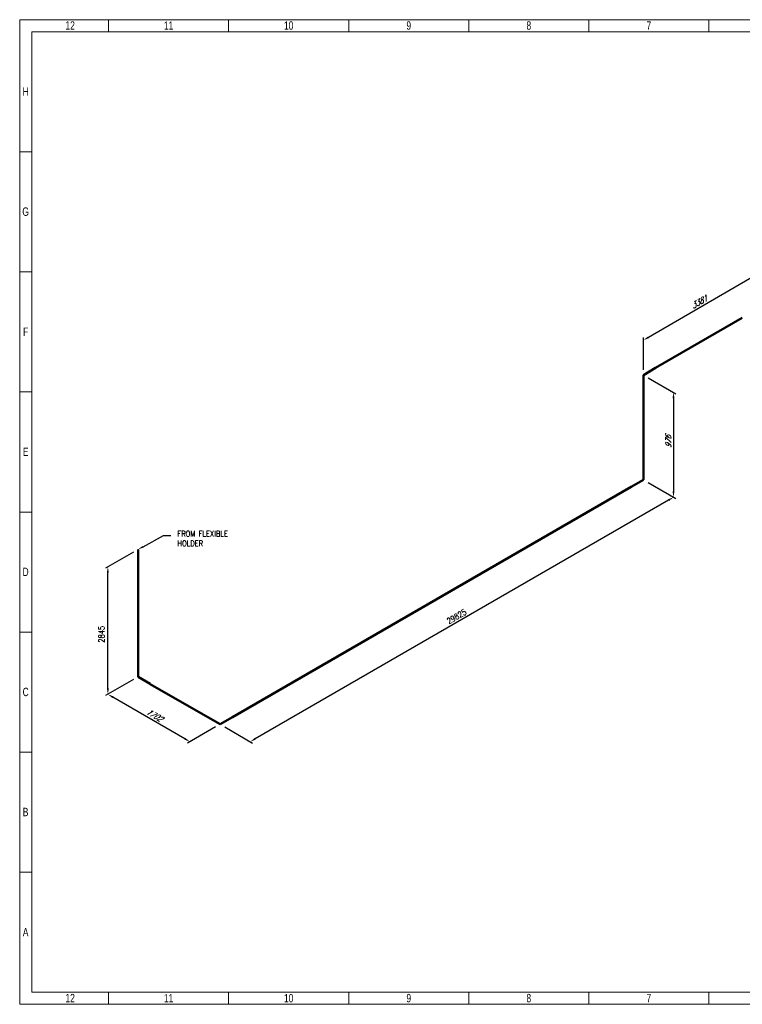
# Model space of a CAD drawing. Header units: millimetres. Extents: x 0 to 594, y 0 to 424.
# Tile 1 of 14: x 0 to 311, y 0 to 424. Entities that reach past the tile are written whole.
import ezdxf
from ezdxf import colors
from ezdxf.entities.mleader import LeaderData, LeaderLine
from ezdxf.math import Vec2, Vec3

# ---------------------------------------------------------------- set-up
doc = ezdxf.new("R2010")
doc.units = ezdxf.units.MM
doc.header["$LTSCALE"] = 0.25
doc.layers.add('Annotation', color=7, linetype='Continuous')
doc.layers.add('Dimension', color=1, linetype='Continuous')
doc.layers.add('Pipe Small Bore', color=30, linetype='Continuous', lineweight=50)
doc.styles.add('AdskIsoAnnotation', font='romans.shx', dxfattribs={"width": 0.8, "height": 1})
doc.styles.add('AdskIsoMetric', font='romans.shx', dxfattribs={"width": 0.8, "height": 2.5})
doc.styles.add('AdskIsoMetric-30', font='romans.shx', dxfattribs={"width": 0.8, "height": 2.5})
doc.styles.add('AdskIsoMetric30', font='romans.shx', dxfattribs={"width": 0.8, "oblique": 30, "height": 2.5})
doc.styles.add('SLDTEXTSTYLE3', font='TXT', dxfattribs={"width": 0.75})
doc.styles.get("Standard").update_dxf_attribs({"font": 'arial.ttf'})
doc.dimstyles.new('AdskIsoMetric', dxfattribs={"dimtxt": 2.5, "dimasz": 2.5, "dimexe": 1, "dimexo": 2, "dimgap": 0.8, "dimtad": 1, "dimdec": 0, "dimrnd": 1, "dimzin": 0, "dimdsep": 46, "dimtxsty": 'AdskIsoMetric', "dimcen": 0, "dimclrt": 7, "dimadec": 0, "dimazin": 0, "dimtfac": 1, "dimtdec": 0, "dimtmove": 1, "dimatfit": 3, "dimfxl": 1, "dimtfill": 1, "dimfrac": 2, "dimtolj": 1, "dimtzin": 0, "dimarcsym": 0})

# ---------------------------------------------------------------- blocks, each defined once
blk = doc.blocks.new('*D20')
at = {"layer": 'Defpoints', "color": 0, "transparency": 16777216}
for p in [(316.7, 298.83), (268.76, 286.15), (268.76, 271.15)]:
    blk.add_point(p, dxfattribs=at)
at = {"layer": 'Dimension', "color": 0, "lineweight": -2, "transparency": 16777216}
for p, q in [((316.7, 301.14), (316.7, 314.98)), ((314.54, 312.58), (270.92, 287.4)), ((268.76, 273.46), (268.76, 287.3))]:
    blk.add_line(p, q, dxfattribs=at)
at = {"layer": 'Dimension', "color": 0, "transparency": 16777216}
for points in [[(314.33, 312.94), (314.75, 312.22), (316.7, 313.83)], [(270.72, 287.76), (271.13, 287.04), (268.76, 286.15)]]:
    blk.add_solid(points, dxfattribs=at)
at = {"layer": 'Dimension', "color": 7, "transparency": 16777216, "insert": (292.73, 302.57), "char_height": 2.5, "attachment_point": 5, "rotation": 30, "style": 'AdskIsoMetric30', "bg_fill": 3, "box_fill_scale": 1.1, "bg_fill_color": 256, "bg_fill_true_color": 13158600, "bg_fill_transparency": 0}
blk.add_mtext('\\A1;3381', dxfattribs=at)
blk = doc.blocks.new('*D21')
at = {"layer": 'Defpoints', "color": 0, "transparency": 16777216}
for p in [(268.76, 271.15), (268.76, 225.99), (281.75, 218.49)]:
    blk.add_point(p, dxfattribs=at)
at = {"layer": 'Dimension', "color": 0, "lineweight": -2, "transparency": 16777216}
for p, q in [((270.76, 269.99), (282.75, 263.07)), ((281.75, 261.15), (281.75, 220.99)), ((270.76, 224.83), (282.75, 217.91))]:
    blk.add_line(p, q, dxfattribs=at)
at = {"layer": 'Dimension', "color": 0, "transparency": 16777216}
for points in [[(281.33, 261.15), (282.17, 261.15), (281.75, 263.65)], [(281.33, 220.99), (282.17, 220.99), (281.75, 218.49)]]:
    blk.add_solid(points, dxfattribs=at)
at = {"layer": 'Dimension', "color": 7, "transparency": 16777216, "insert": (279.51, 242.36), "char_height": 2.5, "attachment_point": 5, "rotation": 90, "style": 'AdskIsoMetric30', "bg_fill": 3, "box_fill_scale": 1.1, "bg_fill_color": 256, "bg_fill_true_color": 13158600, "bg_fill_transparency": 0}
blk.add_mtext('\\A1;976', dxfattribs=at)
blk = doc.blocks.new('*D22')
at = {"layer": 'Defpoints', "color": 0, "transparency": 16777216}
for p in [(268.76, 225.99), (86.35, 120.67), (99.34, 113.17)]:
    blk.add_point(p, dxfattribs=at)
at = {"layer": 'Dimension', "color": 0, "lineweight": -2, "transparency": 16777216}
for p, q in [((270.76, 224.83), (282.75, 217.91)), ((279.58, 217.24), (101.5, 114.42)), ((88.35, 119.52), (100.34, 112.59))]:
    blk.add_line(p, q, dxfattribs=at)
at = {"layer": 'Dimension', "color": 0, "transparency": 16777216}
for points in [[(279.38, 217.6), (279.79, 216.87), (281.75, 218.49)], [(101.3, 114.78), (101.71, 114.06), (99.34, 113.17)]]:
    blk.add_solid(points, dxfattribs=at)
at = {"layer": 'Dimension', "color": 7, "transparency": 16777216, "insert": (188.3, 167.12), "char_height": 2.5, "attachment_point": 5, "rotation": 30, "style": 'AdskIsoMetric-30', "bg_fill": 3, "box_fill_scale": 1.1, "bg_fill_color": 256, "bg_fill_true_color": 13158600, "bg_fill_transparency": 0}
blk.add_mtext('\\A1;29825', dxfattribs=at)
blk = doc.blocks.new('*D23')
at = {"layer": 'Defpoints', "color": 0, "transparency": 16777216}
for p in [(50.99, 141.09), (38, 133.59), (86.35, 120.67)]:
    blk.add_point(p, dxfattribs=at)
at = {"layer": 'Dimension', "color": 0, "lineweight": -2, "transparency": 16777216}
for p, q in [((48.99, 139.93), (37, 133.01)), ((71.19, 114.42), (40.16, 132.34)), ((84.35, 119.52), (72.36, 112.59))]:
    blk.add_line(p, q, dxfattribs=at)
at = {"layer": 'Dimension', "color": 0, "transparency": 16777216}
for points in [[(40.37, 132.7), (39.96, 131.97), (38, 133.59)], [(71.4, 114.78), (70.99, 114.06), (73.36, 113.17)]]:
    blk.add_solid(points, dxfattribs=at)
at = {"layer": 'Dimension', "color": 7, "transparency": 16777216, "insert": (57.92, 124.67), "char_height": 2.5, "attachment_point": 5, "rotation": 330, "style": 'AdskIsoMetric30', "bg_fill": 3, "box_fill_scale": 1.1, "bg_fill_color": 256, "bg_fill_true_color": 13158600, "bg_fill_transparency": 0}
blk.add_mtext('\\A1;1702', dxfattribs=at)
blk = doc.blocks.new('*D24')
at = {"layer": 'Defpoints', "color": 0, "transparency": 16777216}
for p in [(50.99, 195.99), (38, 188.49), (50.99, 141.09)]:
    blk.add_point(p, dxfattribs=at)
at = {"layer": 'Dimension', "color": 0, "lineweight": -2, "transparency": 16777216}
for p, q in [((48.99, 194.84), (37, 187.92)), ((38, 136.09), (38, 185.99)), ((48.99, 139.93), (37, 133.01))]:
    blk.add_line(p, q, dxfattribs=at)
at = {"layer": 'Dimension', "color": 0, "transparency": 16777216}
for points in [[(37.58, 185.99), (38.42, 185.99), (38, 188.49)], [(37.58, 136.09), (38.42, 136.09), (38, 133.59)]]:
    blk.add_solid(points, dxfattribs=at)
at = {"layer": 'Dimension', "color": 7, "transparency": 16777216, "insert": (35.25, 159.45), "char_height": 2.5, "attachment_point": 5, "rotation": 90, "style": 'AdskIsoMetric-30', "bg_fill": 3, "box_fill_scale": 1.1, "bg_fill_color": 256, "bg_fill_true_color": 13158600, "bg_fill_transparency": 0}
blk.add_mtext('\\A1;2845', dxfattribs=at)
blk = doc.blocks.new('Elbow-1-Iso2DSkew90')
at = {"color": 0, "linetype": 'ByBlock', "lineweight": -2, "extrusion": (-4.09447e-12, -0.816497, -0.57735)}
for p, q in [((0, 0), (-5.3, 3.06)), ((5.3, 3.06), (0, 0)), ((0, 0), (0, 0))]:
    blk.add_line(p, q, dxfattribs=at)
blk = doc.blocks.new('Elbow-2-Iso2DSkew90')
at = {"color": 0, "linetype": 'ByBlock', "lineweight": -2, "extrusion": (0.707107, 0.408248, -0.57735)}
for p, q in [((0, 0), (0, 6.12)), ((0, 0), (0, 0)), ((5.3, -3.06), (0, 0))]:
    blk.add_line(p, q, dxfattribs=at)
blk = doc.blocks.new('Elbow-1-Iso2DSkew180')
at = {"color": 0, "linetype": 'ByBlock', "lineweight": -2, "extrusion": (-0.707107, 0.408248, -0.57735)}
for p, q in [((0, 6.12), (0, 0)), ((0, 0), (-5.3, -3.06)), ((0, 0), (0, 0))]:
    blk.add_line(p, q, dxfattribs=at)
blk = doc.blocks.new('Elbow-3-Iso2DSkew90')
at = {"color": 0, "linetype": 'ByBlock', "lineweight": -2, "extrusion": (0.707107, -0.408248, 0.57735)}
for p, q in [((5.3, 3.06), (0, 0)), ((0, 0), (0, -6.12)), ((0, 0), (0, 0))]:
    blk.add_line(p, q, dxfattribs=at)
blk = doc.blocks.new('cajetin')
at = {"color": 7, "linetype": 'Continuous', "lineweight": 18}
for p, q in [((0, 0), (0, 615)), ((0, 615), (861, 615)), ((55.5, 607.5), (55.5, 615)), ((130.5, 607.5), (130.5, 615)), ((205.5, 607.5), (205.5, 615)), ((280.5, 607.5), (280.5, 615)), ((355.5, 607.5), (355.5, 615)), ((430.5, 607.5), (430.5, 615)), ((7.5, 7.5), (7.5, 607.5)), ((7.5, 607.5), (853.5, 607.5)), ((430.5, 607.5), (430.5, 607.5)), ((7.5, 532.5), (0, 532.5)), ((7.5, 457.5), (0, 457.5)), ((7.5, 382.5), (0, 382.5)), ((7.5, 307.5), (0, 307.5)), ((7.5, 307.5), (7.5, 307.5)), ((7.5, 232.5), (0, 232.5)), ((7.5, 157.5), (0, 157.5)), ((7.5, 82.5), (0, 82.5)), ((853.5, 7.5), (7.5, 7.5)), ((55.5, 7.5), (55.5, 0)), ((130.5, 7.5), (130.5, 0)), ((205.5, 7.5), (205.5, 0)), ((280.5, 7.5), (280.5, 0)), ((355.5, 7.5), (355.5, 0)), ((430.5, 7.5), (430.5, 7.5)), ((430.5, 7.5), (430.5, 0)), ((861, 0), (0, 0))]:
    blk.add_line(p, q, dxfattribs=at)
at = {"color": 7, "linetype": 'Continuous', "lineweight": 0, "char_height": 5.25, "attachment_point": 2, "style": 'SLDTEXTSTYLE3'}
for s, insert in [('12', (31.51, 613.99)), ('11', (93.01, 613.99)), ('10', (168.01, 613.99)), ('9', (243.01, 613.99)), ('8', (318.01, 613.99)), ('7', (393.01, 613.99)), ('H', (3.75, 572.74)), ('G', (3.68, 497.74)), ('F', (3.71, 422.74)), ('E', (3.74, 347.74)), ('D', (3.68, 272.74)), ('C', (3.73, 197.74)), ('B', (3.69, 122.74)), ('A', (3.7, 47.74)), ('12', (31.51, 6.49)), ('11', (93.01, 6.49)), ('10', (168.01, 6.49)), ('9', (243.01, 6.49)), ('8', (318.01, 6.49)), ('7', (393.01, 6.49))]:
    blk.add_mtext(s, dxfattribs=dict(at, insert=insert))
blk = doc.blocks.new('A$C05b564d1')
at = {"xscale": 0.689895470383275, "yscale": 0.689895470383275, "zscale": 0.689895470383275}
blk.add_blockref('cajetin', (0, 0), dxfattribs=at)

msp = doc.modelspace()

# ---------------------------------------------------------------- dimensions: what is measured, and where the dimension line sits
at = {"layer": 'Dimension'}
dim = msp.add_linear_dim(base=(268.7583, 286.1475), p1=(316.7034, 298.8287), p2=(268.7583, 271.1475), angle=210, text='3381', dimstyle='AdskIsoMetric', override={"dimtad": 0, "dimlfac": 61.077713, "dimtxsty": 'AdskIsoMetric30', "dimse1": 0, "dimse2": 0, "dimsd1": 0, "dimsd2": 0, "dimtmove": 1}, dxfattribs=at)
dim.commit()
dim.dimension.update_dxf_attribs({"geometry": '*D20', "text_midpoint": (292.7309, 302.5745), "dimtype": 160})

# ---------------------------------------------------------------- leaders
at = {"layer": 'Annotation'}
ml = msp.add_multileader_mtext('Standard', dxfattribs=at)
ml.set_content('')
ml.set_leader_properties()
ml.build(insert=Vec2(0, 0))
ml.multileader.update_dxf_attribs({"dogleg_length": 3.0619, "arrow_head_size": 2.5})
ctx = ml.context
ctx.base_point, ctx.arrow_head_size = Vec3(58.9381, 202), 2.5
notes = []
notes.append((ctx, [(0, (1, 1, 0), (62, 202), (1, 0), 3.0619, [(0, [(50.9903, 195.9934)], 0, [])])]))
ctx.mtext, ml.multileader.dxf.content_type = None, 0
for ctx, leaders in notes:
    for number, flags, end, landing, length, lines in leaders:
        leader = LeaderData()
        leader.index, (leader.has_last_leader_line, leader.has_dogleg_vector, leader.attachment_direction) = number, flags
        leader.last_leader_point, leader.dogleg_vector, leader.dogleg_length = Vec3(end), Vec3(landing), length
        for number, points, colour, breaks in lines:
            line = LeaderLine()
            line.index, line.vertices, line.color, line.breaks = number, Vec3.list(points), colors.encode_raw_color(colour), breaks
            leader.lines.append(line)
        ctx.leaders.append(leader)

# ---------------------------------------------------------------- next in the draw order: linework, layer by layer
at = {"layer": 'Pipe Small Bore'}
msp.add_lwpolyline([(311.4001, 295.7668), (274.0616, 274.2094)], dxfattribs=at)

# ---------------------------------------------------------------- next in the draw order: dimensions: what is measured, and where the dimension line sits
at = {"layer": 'Dimension'}
dim = msp.add_linear_dim(base=(281.7487, 218.4854), p1=(268.7583, 271.1475), p2=(268.7583, 225.9854), angle=270, text='976', dimstyle='AdskIsoMetric', override={"dimtad": 0, "dimlfac": 21.603675, "dimtxsty": 'AdskIsoMetric30', "dimse1": 0, "dimse2": 0, "dimsd1": 0, "dimsd2": 0, "dimtmove": 1}, dxfattribs=at)
dim.commit()
dim.dimension.update_dxf_attribs({"geometry": '*D21', "text_midpoint": (279.5088, 242.3597), "dimtype": 160})

# ---------------------------------------------------------------- next in the draw order: linework, layer by layer
at = {"layer": 'Pipe Small Bore'}
msp.add_lwpolyline([(268.7583, 265.0238), (268.7583, 232.1091)], dxfattribs=at)

# ---------------------------------------------------------------- next in the draw order: block references
msp.add_blockref('Elbow-3-Iso2DSkew90', (268.7583, 271.1475), dxfattribs=at)

# ---------------------------------------------------------------- next in the draw order: dimensions: what is measured, and where the dimension line sits
at = {"layer": 'Dimension'}
dim = msp.add_linear_dim(base=(99.3394, 113.1713), p1=(268.7583, 225.9854), p2=(86.349, 120.6713), angle=210, text='29825', dimstyle='AdskIsoMetric', override={"dimtad": 0, "dimlfac": 141.601245, "dimtxsty": 'AdskIsoMetric-30', "dimse1": 0, "dimse2": 0, "dimsd1": 0, "dimsd2": 0, "dimtmove": 1}, dxfattribs=at)
dim.commit()
dim.dimension.update_dxf_attribs({"geometry": '*D22', "text_midpoint": (188.3042, 167.1216), "dimtype": 160})

# ---------------------------------------------------------------- next in the draw order: linework, layer by layer
at = {"layer": 'Pipe Small Bore'}
msp.add_lwpolyline([(263.455, 222.9236), (91.6523, 123.7332)], dxfattribs=at)

# ---------------------------------------------------------------- next in the draw order: block references
msp.add_blockref('Elbow-1-Iso2DSkew180', (268.7583, 225.9854), dxfattribs=at)

# ---------------------------------------------------------------- next in the draw order: dimensions: what is measured, and where the dimension line sits
at = {"layer": 'Dimension'}
dim = msp.add_linear_dim(base=(37.9999, 133.5857), p1=(86.349, 120.6713), p2=(50.9903, 141.0857), angle=150, text='1702', dimstyle='AdskIsoMetric', override={"dimtad": 0, "dimlfac": 41.69634, "dimtxsty": 'AdskIsoMetric30', "dimse1": 0, "dimse2": 0, "dimsd1": 0, "dimsd2": 0, "dimtmove": 1}, dxfattribs=at)
dim.commit()
dim.dimension.update_dxf_attribs({"geometry": '*D23', "text_midpoint": (57.9191, 124.6717), "dimtype": 160})

# ---------------------------------------------------------------- next in the draw order: linework, layer by layer
at = {"layer": 'Pipe Small Bore'}
msp.add_lwpolyline([(81.0457, 123.7332), (56.2936, 138.0239)], dxfattribs=at)

# ---------------------------------------------------------------- next in the draw order: block references
msp.add_blockref('Elbow-1-Iso2DSkew90', (86.349, 120.6713), dxfattribs=at)

# ---------------------------------------------------------------- next in the draw order: dimensions: what is measured, and where the dimension line sits
at = {"layer": 'Dimension'}
dim = msp.add_linear_dim(base=(37.9999, 188.4934), p1=(50.9903, 141.0857), p2=(50.9903, 195.9934), angle=90, text='2845', dimstyle='AdskIsoMetric', override={"dimtad": 0, "dimlfac": 51.810598, "dimtxsty": 'AdskIsoMetric-30', "dimse1": 0, "dimse2": 0, "dimsd1": 0, "dimsd2": 0, "dimtmove": 1}, dxfattribs=at)
dim.commit()
dim.dimension.update_dxf_attribs({"geometry": '*D24', "text_midpoint": (35.2503, 159.4521), "dimtype": 160})

# ---------------------------------------------------------------- next in the draw order: linework, layer by layer
at = {"layer": 'Pipe Small Bore'}
msp.add_lwpolyline([(50.9903, 147.2094), (50.9903, 195.9934)], dxfattribs=at)

# ---------------------------------------------------------------- next in the draw order: block references
msp.add_blockref('A$C05b564d1', (0, 0))
msp.add_blockref('Elbow-2-Iso2DSkew90', (50.9903, 141.0857), dxfattribs=at)

# ---------------------------------------------------------------- next in the draw order: texts
at = {"layer": 'Annotation', "insert": (67.9822, 197.3482), "char_height": 2.5, "attachment_point": 7, "style": 'AdskIsoAnnotation', "bg_fill": 3, "box_fill_scale": 1, "bg_fill_color": 256, "bg_fill_true_color": 13158600, "bg_fill_transparency": 0}
msp.add_mtext('FROM FLEXIBLE\\PHOLDER ', dxfattribs=at)

doc.saveas('drawing.dxf')
